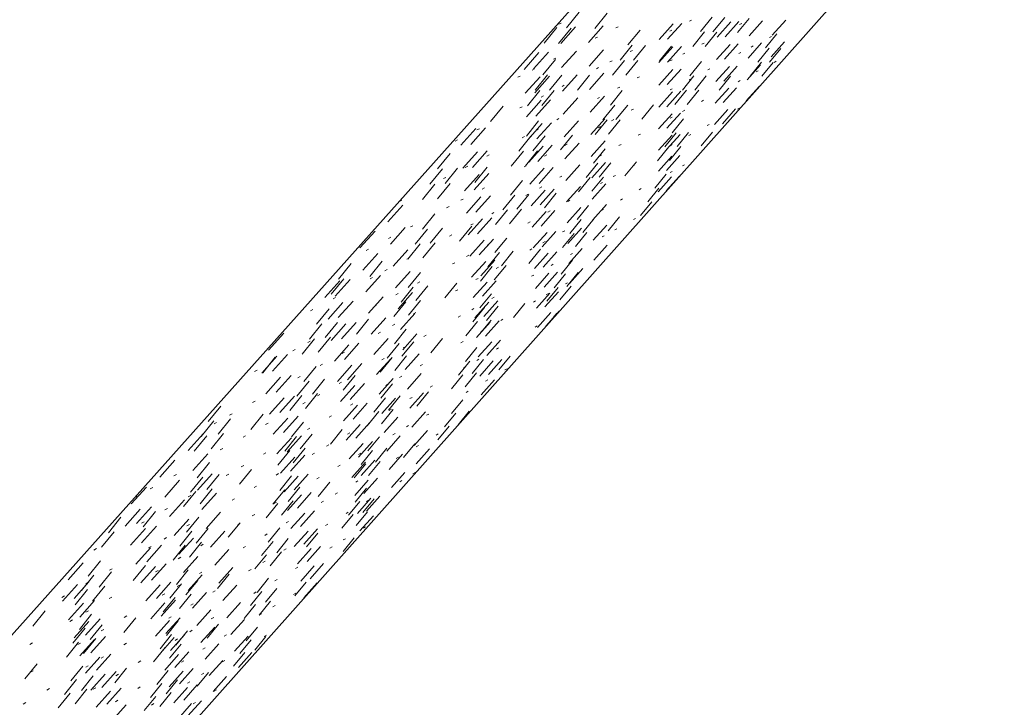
# Model space of a CAD drawing. Header units: centimetres. Extents: x 1151.07 to 1152.71, y 1902.53 to 1904.06.
# Tile 45 of 65: x 1152.3032 to 1152.3837, y 1902.9762 to 1903.0324. Entities that reach past the tile are written whole.
import ezdxf

# ---------------------------------------------------------------- set-up
doc = ezdxf.new("R2010")
doc.units = ezdxf.units.CM
for name, color, linetype, lineweight in [('Wzór powierzchni', 7, 'Continuous', 9), ('Wzór powierzchni-4', 10, 'Continuous', 9), ('Ściany', 7, 'Continuous', 9), ('Ściany-1', 250, 'Continuous', 25)]:
    doc.layers.add(name, color=color, linetype=linetype, lineweight=lineweight)

# ---------------------------------------------------------------- blocks, each defined once
blk = doc.blocks.new('FP_19-Aksono Kopia 1')
at = {"layer": 'Wzór powierzchni-4'}
for p, q in [((1152.348947, 1903.033002), (1152.347919, 1903.031732)), ((1152.351244, 1903.032918), (1152.350229, 1903.031666)), ((1152.347494, 1903.032113), (1152.347301, 1903.032018)), ((1152.355492, 1903.030766), (1152.356651, 1903.032065)), ((1152.356187, 1903.030794), (1152.357342, 1903.032087)), ((1152.358143, 1903.032359), (1152.357969, 1903.032269)), ((1152.359848, 1903.032607), (1152.358881, 1903.031418)), ((1152.360863, 1903.03257), (1152.359901, 1903.031389)), ((1152.360249, 1903.030955), (1152.361375, 1903.032219)), ((1152.360907, 1903.030982), (1152.362029, 1903.03224)), ((1152.362853, 1903.032498), (1152.361903, 1903.031332)), ((1152.362252, 1903.032075), (1152.362084, 1903.031988)), ((1152.362852, 1903.031059), (1152.363961, 1903.032303)), ((1152.364753, 1903.031135), (1152.365849, 1903.032365)), ((1152.347125, 1903.031742), (1152.346093, 1903.030467)), ((1152.348298, 1903.031708), (1152.347273, 1903.030443)), ((1152.347452, 1903.030446), (1152.348667, 1903.031805)), ((1152.349717, 1903.030536), (1152.350916, 1903.031878)), ((1152.352146, 1903.03182), (1152.351961, 1903.031727)), ((1152.353934, 1903.031547), (1152.35294, 1903.030323)), ((1152.356547, 1903.031542), (1152.356371, 1903.031451)), ((1152.359213, 1903.031396), (1152.358249, 1903.030211)), ((1152.360229, 1903.031367), (1152.35927, 1903.03019)), ((1152.365122, 1903.031228), (1152.364191, 1903.030086)), ((1152.350464, 1903.030972), (1152.350278, 1903.030879)), ((1152.35917, 1903.030473), (1152.358999, 1903.030384)), ((1152.360195, 1903.029124), (1152.361311, 1903.030376)), ((1152.360847, 1903.029157), (1152.361959, 1903.030404)), ((1152.362775, 1903.029254), (1152.363874, 1903.030487)), ((1152.364678, 1903.031028), (1152.364514, 1903.030942)), ((1152.36466, 1903.02935), (1152.365746, 1903.030569)), ((1152.344446, 1903.028327), (1152.345669, 1903.029695)), ((1152.345225, 1903.028366), (1152.346442, 1903.029729)), ((1152.347523, 1903.028482), (1152.348725, 1903.029828)), ((1152.349765, 1903.028596), (1152.350951, 1903.029925)), ((1152.353295, 1903.030303), (1152.352304, 1903.029083)), ((1152.353305, 1903.029881), (1152.353124, 1903.029789)), ((1152.35438, 1903.03028), (1152.353395, 1903.029068)), ((1152.355482, 1903.028885), (1152.35663, 1903.030172)), ((1152.356507, 1903.030236), (1152.355534, 1903.029039)), ((1152.356171, 1903.02892), (1152.357314, 1903.030202)), ((1152.357605, 1903.029659), (1152.357432, 1903.029569)), ((1152.362188, 1903.029714), (1152.362022, 1903.029627)), ((1152.363189, 1903.030242), (1152.363024, 1903.030156)), ((1152.364499, 1903.030068), (1152.36357, 1903.028929)), ((1152.365443, 1903.030048), (1152.36452, 1903.028916)), ((1152.34701, 1903.029142), (1152.345991, 1903.027884)), ((1152.347044, 1903.02925), (1152.346854, 1903.029154)), ((1152.351657, 1903.029038), (1152.351474, 1903.028944)), ((1152.352659, 1903.029065), (1152.351671, 1903.027848)), ((1152.353745, 1903.029051), (1152.352763, 1903.027842)), ((1152.356553, 1903.029112), (1152.356379, 1903.029021)), ((1152.358971, 1903.02898), (1152.358017, 1903.027809)), ((1152.363879, 1903.028913), (1152.362952, 1903.027778)), ((1152.364825, 1903.0289), (1152.363904, 1903.027772)), ((1152.365073, 1903.028988), (1152.364912, 1903.028902)), ((1152.345306, 1903.028374), (1152.345114, 1903.028277)), ((1152.349811, 1903.026694), (1152.350986, 1903.02801)), ((1152.350548, 1903.02847), (1152.350365, 1903.028376)), ((1152.355472, 1903.02704), (1152.356609, 1903.028315)), ((1152.356155, 1903.027082), (1152.357287, 1903.028352)), ((1152.359655, 1903.028377), (1152.359486, 1903.028288)), ((1152.360142, 1903.027326), (1152.361247, 1903.028567)), ((1152.360788, 1903.027366), (1152.36189, 1903.028602)), ((1152.362699, 1903.027483), (1152.363788, 1903.028705)), ((1152.363606, 1903.028203), (1152.363444, 1903.028116)), ((1152.344136, 1903.027785), (1152.343942, 1903.027687)), ((1152.344547, 1903.026372), (1152.345758, 1903.027727)), ((1152.345318, 1903.026419), (1152.346523, 1903.027768)), ((1152.346371, 1903.027869), (1152.345355, 1903.026615)), ((1152.347533, 1903.027862), (1152.346523, 1903.026616)), ((1152.347592, 1903.026558), (1152.348782, 1903.027891)), ((1152.349809, 1903.027848), (1152.348812, 1903.026619)), ((1152.35389, 1903.027727), (1152.353712, 1903.027635)), ((1152.358346, 1903.027795), (1152.357395, 1903.026627)), ((1152.358115, 1903.027564), (1152.357944, 1903.027474)), ((1152.359354, 1903.027788), (1152.358408, 1903.026628)), ((1152.361331, 1903.027776), (1152.360397, 1903.02663)), ((1152.362125, 1903.027409), (1152.361961, 1903.027322)), ((1152.345736, 1903.026603), (1152.344723, 1903.025353)), ((1152.346898, 1903.026604), (1152.345891, 1903.025362)), ((1152.347742, 1903.027034), (1152.347555, 1903.026938)), ((1152.352486, 1903.02661), (1152.351509, 1903.025408)), ((1152.352269, 1903.026884), (1152.35209, 1903.026791)), ((1152.355463, 1903.02523), (1152.356589, 1903.026494)), ((1152.356139, 1903.025279), (1152.357261, 1903.026537)), ((1152.356558, 1903.026742), (1152.356386, 1903.026652)), ((1152.357725, 1903.026616), (1152.356777, 1903.025451)), ((1152.358734, 1903.026617), (1152.357791, 1903.025459)), ((1152.36009, 1903.025561), (1152.361185, 1903.026791)), ((1152.360731, 1903.025607), (1152.361822, 1903.026832)), ((1152.362625, 1903.025743), (1152.363704, 1903.026954)), ((1152.344647, 1903.024456), (1152.345845, 1903.025798)), ((1152.34541, 1903.024511), (1152.346603, 1903.025847)), ((1152.346034, 1903.026159), (1152.345845, 1903.026062)), ((1152.34766, 1903.024672), (1152.348838, 1903.025992)), ((1152.349857, 1903.024829), (1152.35102, 1903.026133)), ((1152.350631, 1903.026032), (1152.35045, 1903.025938)), ((1152.359117, 1903.025799), (1152.35895, 1903.025709)), ((1152.342729, 1903.025324), (1152.341706, 1903.024061)), ((1152.344306, 1903.025274), (1152.344115, 1903.025177)), ((1152.351861, 1903.025399), (1152.350887, 1903.024201)), ((1152.352937, 1903.025408), (1152.351968, 1903.024217)), ((1152.353397, 1903.025074), (1152.353221, 1903.024981)), ((1152.355048, 1903.025425), (1152.354091, 1903.02425)), ((1152.355454, 1903.023454), (1152.356569, 1903.024706)), ((1152.356124, 1903.023509), (1152.357235, 1903.024756)), ((1152.35759, 1903.024981), (1152.357421, 1903.02489)), ((1152.360038, 1903.023829), (1152.361124, 1903.025048)), ((1152.360674, 1903.023881), (1152.361755, 1903.025095)), ((1152.362064, 1903.02516), (1152.361902, 1903.025072)), ((1152.345639, 1903.024108), (1152.344638, 1903.022874)), ((1152.344745, 1903.022579), (1152.345931, 1903.023908)), ((1152.345499, 1903.022641), (1152.346681, 1903.023964)), ((1152.347302, 1903.024301), (1152.347117, 1903.024205)), ((1152.347727, 1903.022823), (1152.348893, 1903.02413)), ((1152.349901, 1903.023), (1152.351053, 1903.024292)), ((1152.351239, 1903.024194), (1152.350268, 1903.022999)), ((1152.352316, 1903.024211), (1152.351351, 1903.023023)), ((1152.351791, 1903.024226), (1152.351613, 1903.024132)), ((1152.356563, 1903.024431), (1152.356393, 1903.02434)), ((1152.357503, 1903.02429), (1152.356565, 1903.023139)), ((1152.339284, 1903.022133), (1152.340506, 1903.023501)), ((1152.340084, 1903.022198), (1152.341301, 1903.02356)), ((1152.340794, 1903.023476), (1152.340598, 1903.023376)), ((1152.34561, 1903.023421), (1152.345423, 1903.023324)), ((1152.350711, 1903.023656), (1152.350532, 1903.023561)), ((1152.356892, 1903.023135), (1152.355956, 1903.021988)), ((1152.357892, 1903.023158), (1152.356962, 1903.022017)), ((1152.359857, 1903.023202), (1152.358937, 1903.022075)), ((1152.359591, 1903.023817), (1152.359426, 1903.023727)), ((1152.339008, 1903.022562), (1152.33881, 1903.022461)), ((1152.345015, 1903.02287), (1152.344017, 1903.021639)), ((1152.344472, 1903.022829), (1152.344283, 1903.022731)), ((1152.346165, 1903.022896), (1152.345173, 1903.021673)), ((1152.348422, 1903.022946), (1152.347441, 1903.021739)), ((1152.347792, 1903.021009), (1152.348947, 1903.022304)), ((1152.349945, 1903.021207), (1152.351086, 1903.022486)), ((1152.353966, 1903.02304), (1152.353793, 1903.022947)), ((1152.355444, 1903.021711), (1152.35655, 1903.022951)), ((1152.356108, 1903.021772), (1152.357209, 1903.023008)), ((1152.358087, 1903.023), (1152.357921, 1903.02291)), ((1152.338401, 1903.021463), (1152.337374, 1903.020194)), ((1152.339438, 1903.020243), (1152.340648, 1903.021598)), ((1152.340229, 1903.020316), (1152.341433, 1903.021664)), ((1152.344394, 1903.021638), (1152.343398, 1903.020411)), ((1152.345545, 1903.021672), (1152.344556, 1903.020453)), ((1152.34484, 1903.020738), (1152.346015, 1903.022054)), ((1152.345587, 1903.020807), (1152.346757, 1903.022118)), ((1152.347978, 1903.022213), (1152.347796, 1903.022117)), ((1152.351084, 1903.021834), (1152.350124, 1903.020654)), ((1152.352386, 1903.022194), (1152.352211, 1903.0221)), ((1152.356284, 1903.021986), (1152.355351, 1903.020842)), ((1152.357285, 1903.022015), (1152.356358, 1903.020878)), ((1152.356568, 1903.022176), (1152.3564, 1903.022084)), ((1152.34159, 1903.021331), (1152.341398, 1903.021231)), ((1152.346315, 1903.021335), (1152.346131, 1903.021238)), ((1152.349988, 1903.019447), (1152.351118, 1903.020715)), ((1152.35154, 1903.020693), (1152.350588, 1903.019523)), ((1152.35079, 1903.021339), (1152.350613, 1903.021244)), ((1152.353635, 1903.020769), (1152.352694, 1903.019614)), ((1152.355436, 1903.02), (1152.356531, 1903.021229)), ((1152.356093, 1903.020066), (1152.357184, 1903.021291)), ((1152.337778, 1903.020197), (1152.336754, 1903.018932)), ((1152.33901, 1903.020241), (1152.337992, 1903.018985)), ((1152.339836, 1903.020419), (1152.339642, 1903.020318)), ((1152.341424, 1903.020328), (1152.340419, 1903.019089)), ((1152.344633, 1903.020448), (1152.344447, 1903.020349)), ((1152.344934, 1903.018934), (1152.346097, 1903.020237)), ((1152.345673, 1903.019009), (1152.346832, 1903.020307)), ((1152.347856, 1903.01923), (1152.349, 1903.020513)), ((1152.350473, 1903.020655), (1152.349516, 1903.019478)), ((1152.353484, 1903.020501), (1152.353313, 1903.020408)), ((1152.356573, 1903.019974), (1152.356407, 1903.019883)), ((1152.357576, 1903.020526), (1152.357411, 1903.020435)), ((1152.338062, 1903.019496), (1152.337866, 1903.019394)), ((1152.339588, 1903.018391), (1152.340786, 1903.019732)), ((1152.340371, 1903.01847), (1152.341563, 1903.019806)), ((1152.344315, 1903.019243), (1152.343331, 1903.018032)), ((1152.347546, 1903.019602), (1152.347366, 1903.019505)), ((1152.349865, 1903.019481), (1152.34891, 1903.018307)), ((1152.350933, 1903.019527), (1152.349984, 1903.018361)), ((1152.350866, 1903.019079), (1152.350692, 1903.018984)), ((1152.351919, 1903.019651), (1152.351745, 1903.019557)), ((1152.356081, 1903.019747), (1152.355158, 1903.018616)), ((1152.355427, 1903.01832), (1152.356512, 1903.019538)), ((1152.356079, 1903.018392), (1152.35716, 1903.019606)), ((1152.337158, 1903.018937), (1152.336137, 1903.017676)), ((1152.338391, 1903.01899), (1152.337376, 1903.017737)), ((1152.341216, 1903.018644), (1152.341026, 1903.018543)), ((1152.345026, 1903.017164), (1152.346178, 1903.018455)), ((1152.345899, 1903.01872), (1152.345716, 1903.018622)), ((1152.345758, 1903.017245), (1152.346905, 1903.018531)), ((1152.347919, 1903.017485), (1152.349052, 1903.018756)), ((1152.35003, 1903.01772), (1152.35115, 1903.018976)), ((1152.354039, 1903.018579), (1152.35387, 1903.018486)), ((1152.355483, 1903.018621), (1152.354563, 1903.017493)), ((1152.334454, 1903.01762), (1152.334253, 1903.017515)), ((1152.339479, 1903.017727), (1152.339287, 1903.017625)), ((1152.339736, 1903.016576), (1152.340922, 1903.017904)), ((1152.34051, 1903.016662), (1152.341691, 1903.017985)), ((1152.343704, 1903.018038), (1152.342723, 1903.01683)), ((1152.344844, 1903.018095), (1152.343869, 1903.016894)), ((1152.344791, 1903.018126), (1152.344607, 1903.018028)), ((1152.34708, 1903.018205), (1152.346116, 1903.01702)), ((1152.348202, 1903.017633), (1152.348025, 1903.017536)), ((1152.352497, 1903.017731), (1152.352327, 1903.017637)), ((1152.354887, 1903.017501), (1152.35397, 1903.016376)), ((1152.333307, 1903.015861), (1152.334534, 1903.017235)), ((1152.338311, 1903.01711), (1152.338117, 1903.017008)), ((1152.343096, 1903.01684), (1152.342118, 1903.015635)), ((1152.344237, 1903.016904), (1152.343265, 1903.015707)), ((1152.345116, 1903.015428), (1152.346257, 1903.016707)), ((1152.345841, 1903.015515), (1152.346977, 1903.016789)), ((1152.346582, 1903.016753), (1152.346402, 1903.016655)), ((1152.34798, 1903.015773), (1152.349103, 1903.017032)), ((1152.349728, 1903.017211), (1152.348784, 1903.016052)), ((1152.350071, 1903.016025), (1152.35118, 1903.01727)), ((1152.35094, 1903.016874), (1152.350768, 1903.01678)), ((1152.337163, 1903.016507), (1152.336155, 1903.015262)), ((1152.33988, 1903.014796), (1152.341055, 1903.016112)), ((1152.340646, 1903.014889), (1152.341816, 1903.016199)), ((1152.341986, 1903.016624), (1152.341799, 1903.016524)), ((1152.344944, 1903.015863), (1152.344763, 1903.015765)), ((1152.34913, 1903.016062), (1152.348188, 1903.014906)), ((1152.350189, 1903.016129), (1152.349252, 1903.014979)), ((1152.352267, 1903.016259), (1152.351341, 1903.015123)), ((1152.353568, 1903.016147), (1152.353401, 1903.016054)), ((1152.331026, 1903.013729), (1152.332257, 1903.015106)), ((1152.333522, 1903.01403), (1152.334736, 1903.015389)), ((1152.335352, 1903.015548), (1152.335155, 1903.015444)), ((1152.336554, 1903.015275), (1152.335549, 1903.014034)), ((1152.337773, 1903.015351), (1152.336774, 1903.014119)), ((1152.340164, 1903.015501), (1152.339176, 1903.014284)), ((1152.340279, 1903.01571), (1152.34009, 1903.015609)), ((1152.345922, 1903.013817), (1152.347047, 1903.01508)), ((1152.347778, 1903.015134), (1152.347603, 1903.015038)), ((1152.348041, 1903.014093), (1152.349153, 1903.015341)), ((1152.350112, 1903.014361), (1152.351211, 1903.015595)), ((1152.35204, 1903.015295), (1152.351871, 1903.015201)), ((1152.333551, 1903.014597), (1152.333351, 1903.014492)), ((1152.338553, 1903.014786), (1152.338363, 1903.014684)), ((1152.340022, 1903.013051), (1152.341185, 1903.014355)), ((1152.34078, 1903.01315), (1152.341938, 1903.014448)), ((1152.343033, 1903.014539), (1152.342066, 1903.013349)), ((1152.345205, 1903.013724), (1152.346335, 1903.014992)), ((1152.346173, 1903.014251), (1152.345995, 1903.014153)), ((1152.348535, 1903.014919), (1152.347596, 1903.013766)), ((1152.349595, 1903.014992), (1152.348661, 1903.013846)), ((1152.351013, 1903.014723), (1152.350843, 1903.014628)), ((1152.331729, 1903.013635), (1152.331527, 1903.013529)), ((1152.333732, 1903.012235), (1152.334935, 1903.013581)), ((1152.335949, 1903.01405), (1152.334946, 1903.012813)), ((1152.337168, 1903.014134), (1152.336172, 1903.012905)), ((1152.341617, 1903.014057), (1152.341432, 1903.013956)), ((1152.343565, 1903.013451), (1152.342607, 1903.012272)), ((1152.345781, 1903.013618), (1152.344834, 1903.012454)), ((1152.345093, 1903.013657), (1152.344915, 1903.013558)), ((1152.3481, 1903.012443), (1152.349202, 1903.01368)), ((1152.350151, 1903.012728), (1152.35124, 1903.013951)), ((1152.331264, 1903.011914), (1152.332483, 1903.013278)), ((1152.332855, 1903.012643), (1152.331843, 1903.011393)), ((1152.335046, 1903.012908), (1152.334851, 1903.012803)), ((1152.339927, 1903.013139), (1152.33974, 1903.013037)), ((1152.340161, 1903.01134), (1152.341313, 1903.012631)), ((1152.340912, 1903.011444), (1152.342059, 1903.01273)), ((1152.342436, 1903.013366), (1152.341472, 1903.012179)), ((1152.345291, 1903.012053), (1152.346411, 1903.013309)), ((1152.346002, 1903.012152), (1152.347117, 1903.013403)), ((1152.348415, 1903.012735), (1152.347486, 1903.011595)), ((1152.348415, 1903.013275), (1152.348242, 1903.013178)), ((1152.330297, 1903.012451), (1152.329272, 1903.011184)), ((1152.333263, 1903.011953), (1152.333066, 1903.011847)), ((1152.333938, 1903.010475), (1152.335129, 1903.011809)), ((1152.33879, 1903.012522), (1152.338601, 1903.012419)), ((1152.341842, 1903.012198), (1152.34088, 1903.011015)), ((1152.342972, 1903.012291), (1152.342016, 1903.011115)), ((1152.342362, 1903.012153), (1152.34218, 1903.012053)), ((1152.346835, 1903.012394), (1152.346661, 1903.012296)), ((1152.348158, 1903.010824), (1152.34925, 1903.01205)), ((1152.328148, 1903.009671), (1152.329375, 1903.011044)), ((1152.329695, 1903.011206), (1152.328672, 1903.009943)), ((1152.328996, 1903.009788), (1152.330218, 1903.011156)), ((1152.331498, 1903.010136), (1152.332704, 1903.011486)), ((1152.332064, 1903.01131), (1152.331865, 1903.011204)), ((1152.335968, 1903.011718), (1152.334977, 1903.010497)), ((1152.3407, 1903.011239), (1152.340516, 1903.011138)), ((1152.341041, 1903.009771), (1152.342177, 1903.011045)), ((1152.345239, 1903.011504), (1152.345063, 1903.011406)), ((1152.345377, 1903.010412), (1152.346486, 1903.011657)), ((1152.34608, 1903.010517), (1152.347185, 1903.011756)), ((1152.347829, 1903.011615), (1152.346903, 1903.010478)), ((1152.348879, 1903.011707), (1152.347958, 1903.010577)), ((1152.335372, 1903.01052), (1152.334384, 1903.009302)), ((1152.336579, 1903.010626), (1152.335596, 1903.009416)), ((1152.335912, 1903.010959), (1152.33572, 1903.010855)), ((1152.338945, 1903.010834), (1152.337974, 1903.009639)), ((1152.33902, 1903.010315), (1152.338834, 1903.010212)), ((1152.340298, 1903.009661), (1152.341439, 1903.01094)), ((1152.347247, 1903.0105), (1152.346323, 1903.009366)), ((1152.348298, 1903.010599), (1152.347379, 1903.009472)), ((1152.348, 1903.010881), (1152.347828, 1903.010785)), ((1152.327422, 1903.009905), (1152.32736, 1903.009828)), ((1152.329026, 1903.009684), (1152.328823, 1903.009575)), ((1152.331727, 1903.008394), (1152.332921, 1903.009731)), ((1152.33416, 1903.010008), (1152.333966, 1903.009902)), ((1152.334141, 1903.008751), (1152.335319, 1903.010071)), ((1152.335987, 1903.009441), (1152.335007, 1903.008235)), ((1152.341794, 1903.009987), (1152.340843, 1903.008818)), ((1152.341167, 1903.008129), (1152.342292, 1903.009392)), ((1152.341998, 1903.009697), (1152.341817, 1903.009597)), ((1152.345382, 1903.009404), (1152.345207, 1903.009306)), ((1152.34546, 1903.008802), (1152.346559, 1903.010036)), ((1152.346157, 1903.008911), (1152.347252, 1903.01014)), ((1152.346434, 1903.009998), (1152.346261, 1903.0099)), ((1152.327176, 1903.008693), (1152.326971, 1903.008583)), ((1152.3285, 1903.008737), (1152.327484, 1903.007482)), ((1152.328415, 1903.007904), (1152.32963, 1903.009263)), ((1152.329254, 1903.008028), (1152.330463, 1903.009382)), ((1152.332389, 1903.009046), (1152.332193, 1903.00894)), ((1152.33478, 1903.009328), (1152.333794, 1903.008113)), ((1152.340352, 1903.00878), (1152.340169, 1903.008678)), ((1152.341209, 1903.008844), (1152.340261, 1903.007679)), ((1152.340432, 1903.008014), (1152.341562, 1903.009282)), ((1152.342328, 1903.008956), (1152.341385, 1903.007798)), ((1152.344524, 1903.009176), (1152.343592, 1903.008032)), ((1152.331727, 1903.007895), (1152.330732, 1903.006668)), ((1152.331952, 1903.006685), (1152.333134, 1903.00801)), ((1152.334339, 1903.007059), (1152.335506, 1903.008368)), ((1152.335607, 1903.008436), (1152.335417, 1903.008332)), ((1152.339245, 1903.008163), (1152.339061, 1903.00806)), ((1152.341747, 1903.007826), (1152.340807, 1903.00667)), ((1152.342719, 1903.007901), (1152.342542, 1903.007801)), ((1152.345542, 1903.007221), (1152.346631, 1903.008444)), ((1152.346232, 1903.007335), (1152.347317, 1903.008553)), ((1152.347142, 1903.008398), (1152.346446, 1903.007545)), ((1152.347059, 1903.008233), (1152.346907, 1903.008146)), ((1152.327907, 1903.007513), (1152.326894, 1903.006261)), ((1152.329198, 1903.007642), (1152.32819, 1903.006399)), ((1152.328789, 1903.007091), (1152.328589, 1903.006982)), ((1152.328677, 1903.006172), (1152.329879, 1903.007518)), ((1152.329505, 1903.006302), (1152.330703, 1903.007643)), ((1152.333873, 1903.007482), (1152.333681, 1903.007377)), ((1152.334812, 1903.00709), (1152.333838, 1903.00589)), ((1152.340628, 1903.007707), (1152.339682, 1903.006544)), ((1152.340563, 1903.006398), (1152.341682, 1903.007654)), ((1152.3411, 1903.006987), (1152.340921, 1903.006886)), ((1152.341291, 1903.006518), (1152.342406, 1903.007769)), ((1152.345521, 1903.007354), (1152.345348, 1903.007256)), ((1152.323556, 1903.00537), (1152.32479, 1903.00675)), ((1152.327318, 1903.006295), (1152.326307, 1903.005047)), ((1152.328609, 1903.006432), (1152.327604, 1903.005192)), ((1152.332172, 1903.005011), (1152.333342, 1903.006322)), ((1152.332707, 1903.00684), (1152.332514, 1903.006734)), ((1152.334533, 1903.005401), (1152.335689, 1903.006697)), ((1152.336443, 1903.006601), (1152.336257, 1903.006497)), ((1152.337765, 1903.006319), (1152.336811, 1903.005146)), ((1152.341413, 1903.004937), (1152.342517, 1903.006177)), ((1152.325728, 1903.005429), (1152.325524, 1903.005318)), ((1152.326959, 1903.006097), (1152.326757, 1903.005987)), ((1152.328933, 1903.004475), (1152.330123, 1903.005808)), ((1152.329752, 1903.004611), (1152.330938, 1903.005938)), ((1152.33423, 1903.005923), (1152.333258, 1903.004727)), ((1152.335423, 1903.006057), (1152.334458, 1903.004868)), ((1152.334739, 1903.005651), (1152.33455, 1903.005546)), ((1152.339464, 1903.006064), (1152.339283, 1903.005962)), ((1152.340594, 1903.005581), (1152.339659, 1903.004432)), ((1152.340692, 1903.004812), (1152.341801, 1903.006056)), ((1152.34236, 1903.005549), (1152.342184, 1903.005448)), ((1152.323002, 1903.003494), (1152.324229, 1903.004867)), ((1152.324096, 1903.004788), (1152.323076, 1903.003527)), ((1152.323871, 1903.003638), (1152.325092, 1903.005005)), ((1152.329754, 1903.005215), (1152.329557, 1903.005107)), ((1152.332388, 1903.003368), (1152.333547, 1903.004667)), ((1152.33365, 1903.004762), (1152.332681, 1903.00357)), ((1152.333016, 1903.004691), (1152.332826, 1903.004585)), ((1152.334844, 1903.004903), (1152.333881, 1903.003718)), ((1152.334724, 1903.003774), (1152.335869, 1903.005058)), ((1152.34113, 1903.004604), (1152.340202, 1903.003465)), ((1152.340756, 1903.004632), (1152.340578, 1903.004531)), ((1152.341532, 1903.003385), (1152.342627, 1903.004613)), ((1152.343306, 1903.004873), (1152.342389, 1903.003748)), ((1152.32744, 1903.00403), (1152.326442, 1903.002798)), ((1152.327957, 1903.004226), (1152.327758, 1903.004117)), ((1152.329184, 1903.002811), (1152.330363, 1903.004132)), ((1152.329995, 1903.002952), (1152.331168, 1903.004267)), ((1152.336141, 1903.004188), (1152.335956, 1903.004084)), ((1152.340022, 1903.004467), (1152.339089, 1903.003321)), ((1152.339677, 1903.004016), (1152.339499, 1903.003914)), ((1152.340819, 1903.003255), (1152.341917, 1903.004488)), ((1152.343059, 1903.003852), (1152.342886, 1903.003752)), ((1152.322609, 1903.003735), (1152.322401, 1903.003622)), ((1152.323321, 1903.001792), (1152.324535, 1903.003151)), ((1152.324179, 1903.001941), (1152.325388, 1903.003295)), ((1152.326139, 1903.003226), (1152.325938, 1903.003116)), ((1152.328136, 1903.002997), (1152.327146, 1903.001776)), ((1152.330636, 1903.003306), (1152.329659, 1903.002101)), ((1152.332599, 1903.001757), (1152.333747, 1903.003044)), ((1152.334453, 1903.003236), (1152.334266, 1903.003131)), ((1152.334911, 1903.002178), (1152.336045, 1903.00345)), ((1152.339452, 1903.003358), (1152.338522, 1903.002216)), ((1152.340561, 1903.003502), (1152.339636, 1903.002366)), ((1152.340943, 1903.001726), (1152.342032, 1903.002948)), ((1152.341481, 1903.00294), (1152.341306, 1903.002839)), ((1152.32686, 1903.002839), (1152.325865, 1903.001611)), ((1152.329516, 1903.002739), (1152.329321, 1903.002631)), ((1152.32943, 1903.00118), (1152.330597, 1903.002488)), ((1152.330232, 1903.001326), (1152.331394, 1903.002629)), ((1152.333695, 1903.002613), (1152.332737, 1903.001435)), ((1152.333318, 1903.002595), (1152.33313, 1903.002489)), ((1152.336949, 1903.002458), (1152.336767, 1903.002354)), ((1152.323633, 1903.000124), (1152.324835, 1903.00147)), ((1152.324481, 1903.000278), (1152.325678, 1903.001619)), ((1152.326284, 1903.001654), (1152.325291, 1903.000429)), ((1152.327559, 1903.001819), (1152.326573, 1903.000602)), ((1152.327737, 1903.001748), (1152.32754, 1903.001638)), ((1152.333124, 1903.001476), (1152.332169, 1903.000302)), ((1152.332807, 1903.000177), (1152.333944, 1903.001452)), ((1152.334306, 1903.001636), (1152.333356, 1903.000469)), ((1152.335095, 1903.000613), (1152.336218, 1903.001873)), ((1152.335289, 1903.00151), (1152.335105, 1903.001405)), ((1152.336624, 1903.001949), (1152.335685, 1903.000796)), ((1152.339886, 1903.002018), (1152.339709, 1903.001916)), ((1152.319643, 1903.000794), (1152.318619, 1902.999528)), ((1152.322444, 1903.001193), (1152.322239, 1903.00108)), ((1152.32654, 1903.001081), (1152.326342, 1903.00097)), ((1152.329672, 1902.99958), (1152.330828, 1903.000876)), ((1152.330446, 1903.000974), (1152.330254, 1903.000866)), ((1152.330465, 1902.999731), (1152.331616, 1903.001022)), ((1152.333612, 1903.000552), (1152.333427, 1903.000446)), ((1152.339432, 1903.001313), (1152.338511, 1903.000184)), ((1152.320432, 1902.999762), (1152.319417, 1902.998508)), ((1152.320566, 1903.000159), (1152.320358, 1903.000045)), ((1152.323106, 1903.000123), (1152.322104, 1902.998886)), ((1152.323939, 1902.998489), (1152.325129, 1902.999821)), ((1152.324778, 1902.998648), (1152.325963, 1902.999976)), ((1152.328698, 1902.999988), (1152.328504, 1902.999879)), ((1152.332557, 1903.000346), (1152.331604, 1902.999174)), ((1152.333739, 1903.000512), (1152.332792, 1902.999348)), ((1152.333011, 1902.998626), (1152.334137, 1902.99989)), ((1152.335275, 1902.999076), (1152.336388, 1903.000325)), ((1152.336648, 1903.000147), (1152.336468, 1903.000043)), ((1152.338871, 1903.000227), (1152.337953, 1902.999101)), ((1152.339969, 1903.000387), (1152.339056, 1902.999268)), ((1152.319068, 1902.999578), (1152.318047, 1902.998315)), ((1152.319302, 1902.999464), (1152.319093, 1902.999348)), ((1152.323511, 1902.999392), (1152.323309, 1902.99928)), ((1152.326416, 1902.999482), (1152.325435, 1902.998272)), ((1152.326931, 1902.998991), (1152.326736, 1902.99888)), ((1152.329909, 1902.998011), (1152.331053, 1902.999294)), ((1152.330693, 1902.998167), (1152.331833, 1902.999445)), ((1152.335004, 1902.999198), (1152.334822, 1902.999092)), ((1152.338313, 1902.999145), (1152.337398, 1902.998023)), ((1152.316971, 1902.997162), (1152.318203, 1902.99854)), ((1152.318495, 1902.998367), (1152.317477, 1902.997109)), ((1152.31986, 1902.998559), (1152.318848, 1902.997309)), ((1152.321667, 1902.998364), (1152.321462, 1902.99825)), ((1152.324239, 1902.996886), (1152.325417, 1902.998206)), ((1152.325848, 1902.998322), (1152.32487, 1902.997116)), ((1152.325068, 1902.99705), (1152.326242, 1902.998365)), ((1152.327109, 1902.998506), (1152.326136, 1902.997308)), ((1152.329582, 1902.998868), (1152.328621, 1902.997685)), ((1152.330206, 1902.998606), (1152.330016, 1902.998498)), ((1152.332613, 1902.99828), (1152.331671, 1902.997123)), ((1152.333211, 1902.997105), (1152.334326, 1902.998357)), ((1152.333899, 1902.998559), (1152.333716, 1902.998453)), ((1152.335452, 1902.997567), (1152.336554, 1902.998805)), ((1152.33743, 1902.998514), (1152.337253, 1902.99841)), ((1152.319802, 1902.997325), (1152.319595, 1902.99721)), ((1152.326545, 1902.99736), (1152.325575, 1902.996165)), ((1152.328475, 1902.997618), (1152.328284, 1902.997509)), ((1152.330141, 1902.996471), (1152.331275, 1902.997743)), ((1152.330918, 1902.996631), (1152.332047, 1902.997898)), ((1152.333224, 1902.997357), (1152.33229, 1902.996209)), ((1152.335519, 1902.997717), (1152.334595, 1902.996584)), ((1152.335625, 1902.996086), (1152.336718, 1902.997313)), ((1152.335813, 1902.997569), (1152.335634, 1902.997464)), ((1152.317352, 1902.995519), (1152.318571, 1902.996883)), ((1152.32334, 1902.996964), (1152.323141, 1902.996852)), ((1152.325284, 1902.997168), (1152.324308, 1902.995966)), ((1152.324533, 1902.995314), (1152.3257, 1902.996621)), ((1152.325353, 1902.995483), (1152.326515, 1902.996785)), ((1152.327312, 1902.996954), (1152.327119, 1902.996843)), ((1152.331103, 1902.996943), (1152.330916, 1902.996836)), ((1152.332055, 1902.997173), (1152.331115, 1902.996019)), ((1152.333407, 1902.995611), (1152.334512, 1902.996852)), ((1152.334179, 1902.996614), (1152.333998, 1902.996509)), ((1152.314649, 1902.994982), (1152.315884, 1902.996364)), ((1152.318725, 1902.996173), (1152.317719, 1902.994931)), ((1152.321516, 1902.995935), (1152.321314, 1902.995821)), ((1152.329402, 1902.99596), (1152.329214, 1902.995852)), ((1152.330369, 1902.994961), (1152.331492, 1902.996221)), ((1152.331499, 1902.996071), (1152.330562, 1902.99492)), ((1152.331138, 1902.995125), (1152.332256, 1902.99638)), ((1152.332668, 1902.996261), (1152.331737, 1902.995117)), ((1152.31601, 1902.995211), (1152.315799, 1902.995093)), ((1152.318162, 1902.99499), (1152.317159, 1902.993751)), ((1152.317725, 1902.993909), (1152.318932, 1902.99526)), ((1152.319509, 1902.995201), (1152.318512, 1902.993971)), ((1152.320288, 1902.995242), (1152.320085, 1902.995127)), ((1152.32215, 1902.995616), (1152.321165, 1902.994402)), ((1152.324367, 1902.995271), (1152.32417, 1902.995159)), ((1152.325426, 1902.995084), (1152.324461, 1902.993896)), ((1152.324821, 1902.993772), (1152.325977, 1902.995067)), ((1152.325633, 1902.993946), (1152.326783, 1902.995236)), ((1152.327683, 1902.994967), (1152.327493, 1902.994857)), ((1152.331353, 1902.993647), (1152.332462, 1902.99489)), ((1152.3336, 1902.994145), (1152.334695, 1902.995375)), ((1152.335529, 1902.995352), (1152.335352, 1902.995247)), ((1152.312316, 1902.992792), (1152.313554, 1902.994178)), ((1152.314082, 1902.994136), (1152.313868, 1902.994017)), ((1152.315054, 1902.993357), (1152.316277, 1902.994726)), ((1152.322574, 1902.994248), (1152.322376, 1902.994134)), ((1152.326116, 1902.994164), (1152.32516, 1902.992987)), ((1152.328561, 1902.994574), (1152.327616, 1902.993412)), ((1152.330593, 1902.993478), (1152.331706, 1902.994726)), ((1152.331566, 1902.994086), (1152.330639, 1902.992948)), ((1152.330862, 1902.994676), (1152.330677, 1902.994568)), ((1152.334452, 1902.994716), (1152.334274, 1902.994611)), ((1152.312784, 1902.993413), (1152.312583, 1902.993301)), ((1152.317602, 1902.993812), (1152.316602, 1902.992577)), ((1152.31718, 1902.993488), (1152.316973, 1902.993371)), ((1152.318949, 1902.994031), (1152.317955, 1902.992805)), ((1152.318091, 1902.99233), (1152.319285, 1902.993668)), ((1152.32487, 1902.993954), (1152.323908, 1902.99277)), ((1152.325104, 1902.99226), (1152.326249, 1902.993543)), ((1152.325907, 1902.992438), (1152.327047, 1902.993716)), ((1152.329178, 1902.993692), (1152.328991, 1902.993583)), ((1152.331565, 1902.992195), (1152.332663, 1902.993428)), ((1152.312746, 1902.991185), (1152.313972, 1902.992557)), ((1152.315452, 1902.991765), (1152.316662, 1902.99312)), ((1152.320763, 1902.993213), (1152.320562, 1902.993098)), ((1152.324317, 1902.992831), (1152.323358, 1902.99165)), ((1152.324191, 1902.99295), (1152.323997, 1902.992837)), ((1152.325564, 1902.993047), (1152.32461, 1902.991873)), ((1152.328045, 1902.99303), (1152.327857, 1902.99292)), ((1152.331019, 1902.993006), (1152.330095, 1902.991871)), ((1152.330813, 1902.992022), (1152.331915, 1902.99326)), ((1152.332176, 1902.993212), (1152.331257, 1902.992084)), ((1152.331728, 1902.993107), (1152.331547, 1902.993)), ((1152.31147, 1902.991705), (1152.310448, 1902.990441)), ((1152.311829, 1902.990989), (1152.31306, 1902.992367)), ((1152.314295, 1902.99218), (1152.313286, 1902.990932)), ((1152.315288, 1902.99242), (1152.315079, 1902.992301)), ((1152.317838, 1902.991709), (1152.31685, 1902.99049)), ((1152.318449, 1902.990783), (1152.319632, 1902.992109)), ((1152.322418, 1902.991925), (1152.322221, 1902.991811)), ((1152.325382, 1902.990776), (1152.326515, 1902.992048)), ((1152.326176, 1902.990959), (1152.327305, 1902.992225)), ((1152.330474, 1902.991931), (1152.329553, 1902.9908)), ((1152.330072, 1902.992129), (1152.329888, 1902.99202)), ((1152.331632, 1902.992143), (1152.330715, 1902.991019)), ((1152.331029, 1902.990594), (1152.332121, 1902.99182)), ((1152.313375, 1902.99134), (1152.313163, 1902.99122)), ((1152.313167, 1902.989611), (1152.31438, 1902.99097)), ((1152.315841, 1902.990205), (1152.317039, 1902.991546)), ((1152.31708, 1902.991109), (1152.316875, 1902.990992)), ((1152.321226, 1902.99126), (1152.320257, 1902.990067)), ((1152.321225, 1902.991235), (1152.321027, 1902.991121)), ((1152.32518, 1902.991356), (1152.324989, 1902.991244)), ((1152.328398, 1902.99114), (1152.328213, 1902.991031)), ((1152.331486, 1902.990933), (1152.331307, 1902.990826)), ((1152.310916, 1902.990511), (1152.309897, 1902.989251)), ((1152.312261, 1902.98941), (1152.31348, 1902.990774)), ((1152.317287, 1902.990557), (1152.316301, 1902.989342)), ((1152.318617, 1902.990795), (1152.317637, 1902.989587)), ((1152.318801, 1902.989266), (1152.319972, 1902.990579)), ((1152.323436, 1902.990337), (1152.323244, 1902.990225)), ((1152.324468, 1902.990829), (1152.323519, 1902.989663)), ((1152.325654, 1902.989321), (1152.326777, 1902.99058)), ((1152.32644, 1902.989507), (1152.327558, 1902.990762)), ((1152.327573, 1902.990417), (1152.326644, 1902.989275)), ((1152.31358, 1902.988069), (1152.314781, 1902.989414)), ((1152.313949, 1902.989321), (1152.313741, 1902.989202)), ((1152.315208, 1902.99004), (1152.315001, 1902.989922)), ((1152.316739, 1902.989411), (1152.315756, 1902.988199)), ((1152.316222, 1902.988675), (1152.317408, 1902.990004)), ((1152.318069, 1902.989655), (1152.317092, 1902.988451)), ((1152.318205, 1902.989491), (1152.318004, 1902.989374)), ((1152.321675, 1902.989308), (1152.32148, 1902.989194)), ((1152.323924, 1902.989729), (1152.322978, 1902.988566)), ((1152.325155, 1902.989961), (1152.324215, 1902.988805)), ((1152.326699, 1902.988082), (1152.327807, 1902.989325)), ((1152.328743, 1902.989296), (1152.32856, 1902.989187)), ((1152.330551, 1902.990022), (1152.32964, 1902.988903)), ((1152.329846, 1902.989954), (1152.329664, 1902.989846)), ((1152.309483, 1902.989143), (1152.309266, 1902.989021)), ((1152.312685, 1902.987863), (1152.313891, 1902.989214)), ((1152.316596, 1902.987175), (1152.317771, 1902.988491)), ((1152.319145, 1902.987779), (1152.320305, 1902.989079)), ((1152.323382, 1902.988634), (1152.322439, 1902.987474)), ((1152.324614, 1902.988872), (1152.323676, 1902.98772)), ((1152.325, 1902.989133), (1152.324811, 1902.989021)), ((1152.325922, 1902.987892), (1152.327034, 1902.98914)), ((1152.307153, 1902.986594), (1152.308391, 1902.98798)), ((1152.309816, 1902.988142), (1152.308803, 1902.986889)), ((1152.313479, 1902.98776), (1152.312487, 1902.986536)), ((1152.3131, 1902.986347), (1152.314294, 1902.987685)), ((1152.313985, 1902.986557), (1152.315174, 1902.987889)), ((1152.316367, 1902.988429), (1152.316164, 1902.988311)), ((1152.323274, 1902.988114), (1152.323083, 1902.988001)), ((1152.326184, 1902.986489), (1152.327286, 1902.987727)), ((1152.326953, 1902.986683), (1152.328051, 1902.987915)), ((1152.309271, 1902.986966), (1152.30826, 1902.985718)), ((1152.310693, 1902.987234), (1152.309688, 1902.985994)), ((1152.310761, 1902.9875), (1152.310548, 1902.987379)), ((1152.314509, 1902.987355), (1152.314304, 1902.987236)), ((1152.316981, 1902.987395), (1152.316009, 1902.986198)), ((1152.316963, 1902.985704), (1152.318126, 1902.987008)), ((1152.318096, 1902.987217), (1152.317897, 1902.9871)), ((1152.320331, 1902.987046), (1152.319379, 1902.985874)), ((1152.319484, 1902.98632), (1152.320632, 1902.987608)), ((1152.322114, 1902.987428), (1152.321922, 1902.987315)), ((1152.325953, 1902.987631), (1152.325767, 1902.98752)), ((1152.306698, 1902.984831), (1152.307929, 1902.986208)), ((1152.307636, 1902.985053), (1152.308861, 1902.986424)), ((1152.308819, 1902.986391), (1152.308604, 1902.986268)), ((1152.31015, 1902.986073), (1152.309149, 1902.984836)), ((1152.313507, 1902.984861), (1152.31469, 1902.986185)), ((1152.314382, 1902.985074), (1152.315559, 1902.986394)), ((1152.316441, 1902.986273), (1152.315472, 1902.98508)), ((1152.316278, 1902.986154), (1152.316076, 1902.986037)), ((1152.317755, 1902.986534), (1152.316791, 1902.985348)), ((1152.319815, 1902.984888), (1152.320953, 1902.986164)), ((1152.32354, 1902.986711), (1152.322607, 1902.985565)), ((1152.324256, 1902.986618), (1152.324069, 1902.986506)), ((1152.326617, 1902.986391), (1152.325702, 1902.985268)), ((1152.326442, 1902.985112), (1152.327534, 1902.986339)), ((1152.306856, 1902.98527), (1152.306638, 1902.985145)), ((1152.308728, 1902.985797), (1152.307721, 1902.984552)), ((1152.315055, 1902.98544), (1152.314852, 1902.985321)), ((1152.317218, 1902.985425), (1152.316257, 1902.984242)), ((1152.317323, 1902.984262), (1152.318475, 1902.985553)), ((1152.319178, 1902.985694), (1152.318982, 1902.985579)), ((1152.323007, 1902.985639), (1152.322077, 1902.984495)), ((1152.322542, 1902.985595), (1152.322353, 1902.985482)), ((1152.324225, 1902.985892), (1152.3233, 1902.984756)), ((1152.32577, 1902.9855), (1152.325586, 1902.985389)), ((1152.307182, 1902.983316), (1152.3084, 1902.98468)), ((1152.308108, 1902.983542), (1152.309321, 1902.9849)), ((1152.310732, 1902.985173), (1152.310522, 1902.985051)), ((1152.313907, 1902.983403), (1152.315077, 1902.984715)), ((1152.314771, 1902.98362), (1152.315937, 1902.984927)), ((1152.315904, 1902.985157), (1152.314938, 1902.983967)), ((1152.317392, 1902.984639), (1152.317194, 1902.984522)), ((1152.320141, 1902.983484), (1152.321268, 1902.984748)), ((1152.322477, 1902.984571), (1152.321549, 1902.983431)), ((1152.323695, 1902.984831), (1152.322772, 1902.983698)), ((1152.32409, 1902.984487), (1152.323904, 1902.984375)), ((1152.305288, 1902.984059), (1152.30427, 1902.982801)), ((1152.309073, 1902.983767), (1152.308078, 1902.982538)), ((1152.308813, 1902.984064), (1152.3086, 1902.983941)), ((1152.311959, 1902.983631), (1152.311752, 1902.98351)), ((1152.317676, 1902.982847), (1152.318816, 1902.984126)), ((1152.32296, 1902.983806), (1152.322773, 1902.983693)), ((1152.307521, 1902.983317), (1152.307307, 1902.983194)), ((1152.307656, 1902.981832), (1152.308862, 1902.983182)), ((1152.308571, 1902.982062), (1152.309772, 1902.983407)), ((1152.309941, 1902.982916), (1152.308955, 1902.981698)), ((1152.312691, 1902.983489), (1152.311716, 1902.982287)), ((1152.314298, 1902.981974), (1152.315457, 1902.983274)), ((1152.315153, 1902.982195), (1152.316307, 1902.983489)), ((1152.316152, 1902.983223), (1152.315197, 1902.982047)), ((1152.315586, 1902.983573), (1152.315386, 1902.983455)), ((1152.319466, 1902.982968), (1152.31853, 1902.981817)), ((1152.319061, 1902.983517), (1152.318868, 1902.983402)), ((1152.32046, 1902.982105), (1152.321576, 1902.983358)), ((1152.308539, 1902.982624), (1152.307546, 1902.981398)), ((1152.310074, 1902.98253), (1152.309866, 1902.982408)), ((1152.315623, 1902.98213), (1152.314671, 1902.980957)), ((1152.315527, 1902.980796), (1152.316671, 1902.982079)), ((1152.31692, 1902.982413), (1152.315973, 1902.981247)), ((1152.317293, 1902.982462), (1152.317098, 1902.982345)), ((1152.318022, 1902.981458), (1152.319152, 1902.982726)), ((1152.320103, 1902.982084), (1152.319913, 1902.981969)), ((1152.322642, 1902.982723), (1152.321724, 1902.981596)), ((1152.323368, 1902.98206), (1152.323184, 1902.981948)), ((1152.30425, 1902.981427), (1152.304032, 1902.981301)), ((1152.308008, 1902.981486), (1152.307018, 1902.980264)), ((1152.308169, 1902.981416), (1152.307958, 1902.981293)), ((1152.308121, 1902.980377), (1152.309315, 1902.981715)), ((1152.30941, 1902.981785), (1152.308426, 1902.980571)), ((1152.309025, 1902.980611), (1152.310214, 1902.981943)), ((1152.311918, 1902.981406), (1152.311714, 1902.981285)), ((1152.314682, 1902.980572), (1152.31583, 1902.98186)), ((1152.316394, 1902.981332), (1152.31545, 1902.98017)), ((1152.316105, 1902.981753), (1152.315908, 1902.981635)), ((1152.318362, 1902.980096), (1152.319481, 1902.981352)), ((1152.320774, 1902.980752), (1152.32188, 1902.981994)), ((1152.32212, 1902.981677), (1152.321204, 1902.980553)), ((1152.323324, 1902.981951), (1152.322414, 1902.980834)), ((1152.30947, 1902.979188), (1152.310647, 1902.980507)), ((1152.315097, 1902.981043), (1152.314147, 1902.979873)), ((1152.315059, 1902.979196), (1152.316196, 1902.980472)), ((1152.315894, 1902.979424), (1152.317027, 1902.980695)), ((1152.318366, 1902.981036), (1152.318173, 1902.98092)), ((1152.3216, 1902.980636), (1152.320687, 1902.979515)), ((1152.321081, 1902.979424), (1152.322177, 1902.980655)), ((1152.304619, 1902.979731), (1152.303619, 1902.978497)), ((1152.308577, 1902.978951), (1152.309759, 1902.980276)), ((1152.310054, 1902.980305), (1152.309848, 1902.980183)), ((1152.313096, 1902.979957), (1152.312896, 1902.979837)), ((1152.31661, 1902.979977), (1152.316416, 1902.97986)), ((1152.318696, 1902.978758), (1152.319804, 1902.980003)), ((1152.31998, 1902.979997), (1152.319791, 1902.979882)), ((1152.304296, 1902.979153), (1152.30408, 1902.979027)), ((1152.308355, 1902.979541), (1152.307377, 1902.978334)), ((1152.3088, 1902.979565), (1152.308592, 1902.979442)), ((1152.309023, 1902.977553), (1152.310194, 1902.978865)), ((1152.309906, 1902.977793), (1152.311072, 1902.9791)), ((1152.311929, 1902.979359), (1152.31097, 1902.978179)), ((1152.311265, 1902.978864), (1152.311063, 1902.978743)), ((1152.31535, 1902.979185), (1152.31441, 1902.97803)), ((1152.315429, 1902.977847), (1152.316555, 1902.979111)), ((1152.316255, 1902.978077), (1152.317377, 1902.979336)), ((1152.318628, 1902.979019), (1152.317707, 1902.977888)), ((1152.31826, 1902.97895), (1152.318069, 1902.978834)), ((1152.307832, 1902.978428), (1152.306856, 1902.977224)), ((1152.309215, 1902.978742), (1152.308245, 1902.977547)), ((1152.314832, 1902.97812), (1152.313895, 1902.976968)), ((1152.316113, 1902.978424), (1152.315181, 1902.977279)), ((1152.316609, 1902.976756), (1152.31772, 1902.978003)), ((1152.317103, 1902.978246), (1152.316912, 1902.978129)), ((1152.319023, 1902.977446), (1152.320122, 1902.978679)), ((1152.305626, 1902.97769), (1152.305415, 1902.977565)), ((1152.307311, 1902.97732), (1152.306338, 1902.97612)), ((1152.308695, 1902.977641), (1152.307727, 1902.976449)), ((1152.309415, 1902.97776), (1152.309211, 1902.977638)), ((1152.309462, 1902.976182), (1152.310621, 1902.977481)), ((1152.310334, 1902.976425), (1152.311488, 1902.977719)), ((1152.313044, 1902.977827), (1152.312846, 1902.977708)), ((1152.315597, 1902.97737), (1152.314668, 1902.976228)), ((1152.315791, 1902.976522), (1152.316907, 1902.977775)), ((1152.319293, 1902.977606), (1152.319106, 1902.977491)), ((1152.303694, 1902.976549), (1152.30348, 1902.976422)), ((1152.310754, 1902.975083), (1152.311897, 1902.976365)), ((1152.311233, 1902.976735), (1152.311032, 1902.976615)), ((1152.314316, 1902.977061), (1152.313381, 1902.975912)), ((1152.314177, 1902.976464), (1152.313982, 1902.976346)), ((1152.316148, 1902.975222), (1152.317253, 1902.976463)), ((1152.316956, 1902.975458), (1152.318057, 1902.976695)), ((1152.317584, 1902.976556), (1152.317395, 1902.976439))]:
    blk.add_line(p, q, dxfattribs=at)

msp = doc.modelspace()

# ---------------------------------------------------------------- linework, layer by layer
at = {"layer": 'Ściany'}
msp.add_line((1152.111383, 1902.743588), (1152.458925, 1903.133849), dxfattribs=at)
at = {"layer": 'Ściany-1'}
msp.add_line((1152.049697, 1902.699142), (1152.561438, 1903.271758), dxfattribs=at)

# ---------------------------------------------------------------- block references
at = {"layer": 'Wzór powierzchni'}
msp.add_blockref('FP_19-Aksono Kopia 1', (0, 0), dxfattribs=at)

doc.saveas('drawing.dxf')
